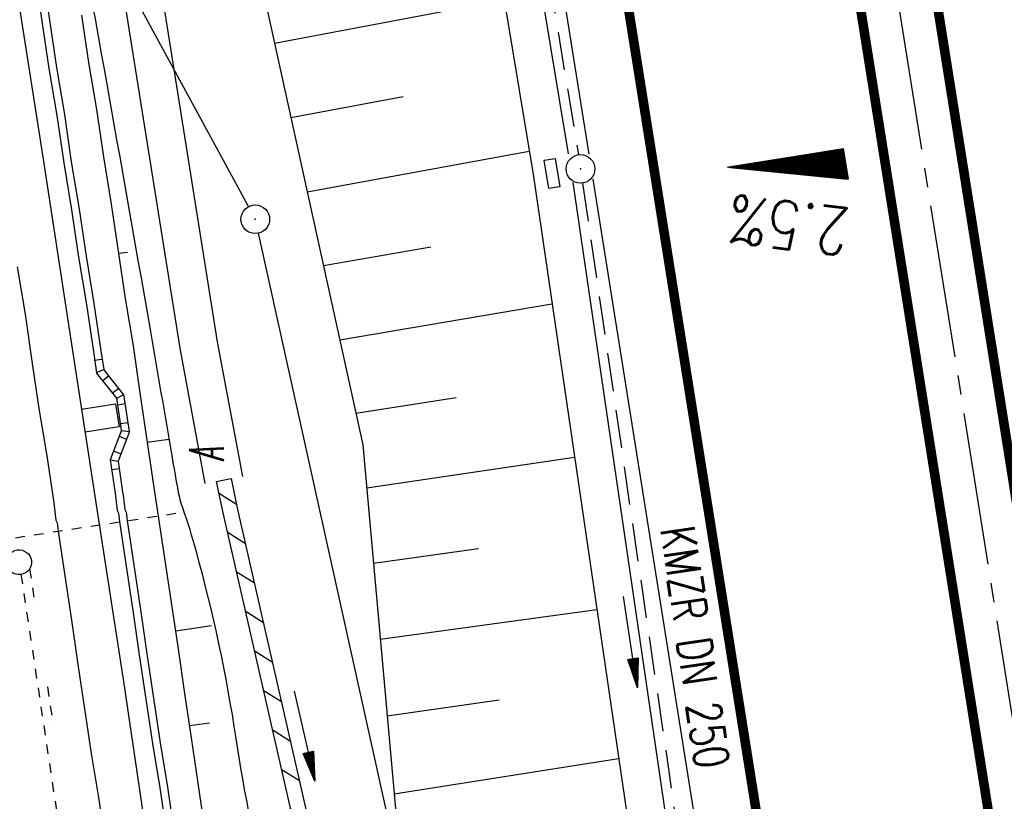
# Model space of a CAD drawing. Extents: x 447693 to 448165, y 439527 to 440695.
# Tile 66 of 88: x 447856 to 447908, y 440284 to 440325. Entities that reach past the tile are written whole.
import ezdxf
from ezdxf.enums import TextEntityAlignment as Align

# ---------------------------------------------------------------- set-up
doc = ezdxf.new("R2010")
doc.units = 0
doc.header["$LTSCALE"] = 2
doc.header["$MEASUREMENT"] = 0
for name, pattern in [('ACAD_ISO03W100', [0.5, 0.25, -0.25]), ('ACAD_ISO10W100W', [0.5, 0.25, -0.25]), ('ACHSE', [5.5, 4, -0.5, 0.5, -0.5]), ('AUSGEZOGEN', [0]), ('GESTRICH-X2', [1.5, 1, -0.5]), ('PUNKTX2', [0.5, 0.25, -0.25])]:
    doc.linetypes.add(name, pattern=pattern)
doc.layers.get('0').update_dxf_attribs({"linetype": 'AUSGEZOGEN'})
for name, color, linetype in [('209-GRENZL-BAB', 7, 'AUSGEZOGEN'), ('209-GRENZP-BAB', 7, 'AUSGEZOGEN'), ('ACHSETOP', 250, 'ACHSE'), ('ANMERKUNG', 7, 'CONTINUOUS'), ('BOESCHG', 250, 'AUSGEZOGEN'), ('DB-Bahnachse', 7, 'CONTINUOUS'), ('DB-Gleisachse', 7, 'CONTINUOUS'), ('DB-GRABEN', 15, 'AUSGEZOGEN'), ('DB-HZV-Stützscheiben', 15, 'CONTINUOUS'), ('DB-Ingenieurbauwerke', 15, 'CONTINUOUS'), ('DB-Kabelanlagen', 15, 'CONTINUOUS'), ('FBRTOP', 250, 'AUSGEZOGEN'), ('GEF', 1, 'AUSGEZOGEN'), ('KANAL', 7, 'GESTRICH-X2'), ('MULDE', 250, 'AUSGEZOGEN'), ('PFEIL', 7, 'CONTINUOUS'), ('PFEILTOP', 200, 'AUSGEZOGEN'), ('Rinne', 200, 'CONTINUOUS'), ('SCHSYMBOL', 200, 'AUSGEZOGEN'), ('TEXTO', 4, 'CONTINUOUS')]:
    doc.layers.add(name, color=color, linetype=linetype)
doc.styles.add('ROMANS', font='romans.shx', dxfattribs={"width": 0.8})

# ---------------------------------------------------------------- blocks, each defined once
blk = doc.blocks.new('GST')
at = {"color": 0}
blk.add_circle((0, 0), 0.75, dxfattribs=at)
blk.add_point((0, 0), dxfattribs=at)
blk = doc.blocks.new('17')
blk.add_lwpolyline([(-0.755, -1.218), (0.748, -1.218), (0.748, -1.801), (-0.755, -1.801)], close=True)
blk.add_blockref('GST', (0, 0))
blk = doc.blocks.new('PFEIL2')
at = {"color": 0}
for p, q in [((0.88, 0.002), (-2.401, -0.012)), ((0.881, -0.271), (0.879, 0.276)), ((0.879, 0.276), (2.429, 0.009)), ((0.911, 0.27), (0.879, 0.265)), ((0.965, 0.261), (0.879, 0.246)), ((1.019, 0.252), (0.879, 0.228)), ((1.073, 0.242), (0.879, 0.209)), ((1.127, 0.233), (0.879, 0.191)), ((1.181, 0.224), (0.879, 0.172)), ((1.235, 0.214), (0.879, 0.154)), ((1.289, 0.205), (0.879, 0.135)), ((1.343, 0.196), (0.879, 0.117)), ((1.397, 0.187), (0.879, 0.098)), ((1.451, 0.177), (0.879, 0.08)), ((1.505, 0.168), (0.879, 0.061)), ((1.559, 0.159), (0.88, 0.043)), ((1.613, 0.149), (0.88, 0.024)), ((1.668, 0.14), (0.88, 0.006)), ((1.722, 0.131), (0.88, -0.013)), ((1.776, 0.121), (0.88, -0.031)), ((1.83, 0.112), (0.88, -0.05)), ((1.884, 0.103), (0.88, -0.068)), ((1.938, 0.094), (0.88, -0.087)), ((1.992, 0.084), (0.88, -0.105)), ((2.046, 0.075), (0.88, -0.124)), ((2.1, 0.066), (0.88, -0.142)), ((2.154, 0.056), (0.88, -0.161)), ((2.208, 0.047), (0.88, -0.179)), ((2.262, 0.038), (0.881, -0.198)), ((2.316, 0.029), (0.881, -0.216)), ((2.37, 0.019), (0.881, -0.235)), ((2.424, 0.01), (0.881, -0.253)), ((2.429, 0.009), (0.881, -0.271))]:
    blk.add_line(p, q, dxfattribs=at)
blk = doc.blocks.new('*X13')
at = {"color": 0}
for p, q in [((725.827, 193.844), (727.436, 195.453)), ((725.827, 193.853), (727.427, 195.453)), ((725.827, 193.861), (727.418, 195.453)), ((725.827, 193.87), (727.409, 195.453)), ((725.827, 193.879), (727.401, 195.453)), ((725.827, 193.888), (727.392, 195.453)), ((725.827, 193.897), (727.383, 195.453)), ((725.827, 193.906), (727.374, 195.453)), ((725.827, 193.914), (727.365, 195.453)), ((725.827, 193.923), (727.356, 195.453)), ((725.827, 193.932), (727.347, 195.453)), ((725.827, 193.941), (727.339, 195.453)), ((725.827, 193.95), (727.33, 195.453)), ((725.827, 193.959), (727.321, 195.453)), ((725.827, 193.967), (727.312, 195.453)), ((725.827, 193.976), (727.303, 195.453)), ((725.827, 193.985), (727.294, 195.453)), ((725.827, 193.994), (727.286, 195.453)), ((725.827, 194.003), (727.277, 195.453)), ((725.827, 194.012), (727.268, 195.453)), ((725.827, 194.02), (727.259, 195.453)), ((725.827, 194.029), (727.25, 195.453)), ((725.827, 194.038), (727.241, 195.453)), ((725.827, 194.047), (727.233, 195.453)), ((725.827, 194.056), (727.224, 195.453)), ((725.827, 194.065), (727.215, 195.453)), ((725.827, 194.073), (727.206, 195.453)), ((725.827, 194.082), (727.197, 195.453)), ((725.827, 194.091), (727.188, 195.453)), ((725.827, 194.1), (727.18, 195.453)), ((725.827, 194.109), (727.171, 195.453)), ((725.827, 194.118), (727.162, 195.453)), ((725.827, 194.127), (727.153, 195.453)), ((725.827, 194.135), (727.144, 195.453)), ((725.827, 194.144), (727.135, 195.453)), ((725.827, 194.153), (727.127, 195.453)), ((725.827, 194.162), (727.118, 195.453)), ((725.827, 194.171), (727.109, 195.453)), ((725.827, 194.18), (727.1, 195.453)), ((725.827, 194.188), (727.091, 195.453)), ((725.827, 194.197), (727.082, 195.453)), ((725.827, 194.206), (727.073, 195.453)), ((725.827, 194.215), (727.065, 195.453)), ((725.827, 194.224), (727.056, 195.453)), ((725.827, 194.233), (727.047, 195.453)), ((725.827, 194.241), (727.038, 195.453)), ((725.827, 194.25), (727.029, 195.453)), ((725.827, 194.259), (727.02, 195.453)), ((725.827, 194.268), (727.012, 195.453)), ((725.827, 194.277), (727.003, 195.453)), ((725.827, 194.286), (726.994, 195.453)), ((725.827, 194.294), (726.985, 195.453)), ((725.827, 194.303), (726.976, 195.453)), ((725.827, 194.312), (726.967, 195.453)), ((725.827, 194.321), (726.959, 195.453)), ((725.827, 194.33), (726.95, 195.453)), ((725.827, 194.339), (726.941, 195.453)), ((725.827, 194.348), (726.932, 195.453)), ((725.827, 194.356), (726.923, 195.453)), ((725.827, 194.365), (726.914, 195.453)), ((725.827, 194.374), (726.906, 195.453)), ((725.827, 194.383), (726.897, 195.453)), ((725.827, 194.392), (726.888, 195.453)), ((725.827, 194.401), (726.879, 195.453)), ((725.827, 194.409), (726.87, 195.453)), ((725.827, 194.418), (726.861, 195.453)), ((725.827, 194.427), (726.853, 195.453)), ((725.827, 194.436), (726.844, 195.453)), ((725.827, 194.445), (726.835, 195.453)), ((725.827, 194.454), (726.826, 195.453)), ((725.827, 194.462), (726.817, 195.453)), ((725.827, 194.471), (726.808, 195.453)), ((725.827, 194.48), (726.799, 195.453)), ((725.827, 194.489), (726.791, 195.453)), ((725.827, 194.498), (726.782, 195.453)), ((725.827, 194.507), (726.773, 195.453)), ((725.827, 194.515), (726.764, 195.453)), ((725.827, 194.524), (726.755, 195.453)), ((725.827, 194.533), (726.746, 195.453)), ((725.827, 194.542), (726.738, 195.453)), ((725.827, 194.551), (726.729, 195.453)), ((725.827, 194.56), (726.72, 195.453)), ((725.827, 194.568), (726.711, 195.453)), ((725.827, 194.577), (726.702, 195.453)), ((725.827, 194.586), (726.693, 195.453)), ((725.827, 194.595), (726.685, 195.453)), ((725.827, 194.604), (726.676, 195.453)), ((725.827, 194.613), (726.667, 195.453)), ((725.827, 194.622), (726.658, 195.453)), ((725.827, 194.63), (726.649, 195.453)), ((725.827, 194.639), (726.64, 195.453)), ((725.827, 194.648), (726.632, 195.453)), ((725.827, 194.657), (726.623, 195.453)), ((725.827, 194.666), (726.614, 195.453)), ((725.827, 194.675), (726.605, 195.453)), ((725.827, 194.683), (726.596, 195.453)), ((725.827, 194.692), (726.587, 195.453)), ((725.827, 194.701), (726.579, 195.453)), ((725.827, 194.71), (726.57, 195.453)), ((725.827, 194.719), (726.561, 195.453)), ((725.827, 194.728), (726.552, 195.453)), ((725.827, 194.736), (726.543, 195.453)), ((725.827, 194.745), (726.534, 195.453)), ((725.827, 194.754), (726.525, 195.453)), ((725.827, 194.763), (726.517, 195.453)), ((725.827, 194.772), (726.508, 195.453)), ((725.827, 194.781), (726.499, 195.453)), ((725.827, 194.789), (726.49, 195.453)), ((725.827, 194.798), (726.481, 195.453)), ((725.827, 194.807), (726.472, 195.453)), ((725.827, 194.816), (726.464, 195.453)), ((725.827, 194.825), (726.455, 195.453)), ((725.827, 194.834), (726.446, 195.453)), ((725.827, 194.842), (726.437, 195.453)), ((725.827, 194.851), (726.428, 195.453)), ((725.827, 194.86), (726.419, 195.453)), ((725.827, 194.869), (726.411, 195.453)), ((725.827, 194.878), (726.402, 195.453)), ((725.827, 194.887), (726.393, 195.453)), ((725.827, 194.896), (726.384, 195.453)), ((725.827, 194.904), (726.375, 195.453)), ((725.827, 194.913), (726.366, 195.453)), ((725.827, 194.922), (726.358, 195.453)), ((725.827, 194.931), (726.349, 195.453)), ((725.827, 194.94), (726.34, 195.453)), ((725.827, 194.949), (726.331, 195.453)), ((725.827, 194.957), (726.322, 195.453)), ((725.827, 194.966), (726.313, 195.453)), ((725.827, 194.975), (726.305, 195.453)), ((725.827, 194.984), (726.296, 195.453)), ((725.827, 194.993), (726.287, 195.453)), ((725.827, 195.002), (726.278, 195.453)), ((725.827, 195.01), (726.269, 195.453)), ((725.827, 195.019), (726.26, 195.453)), ((725.827, 195.028), (726.251, 195.453)), ((725.827, 195.037), (726.243, 195.453)), ((725.827, 195.046), (726.234, 195.453)), ((725.827, 195.055), (726.225, 195.453)), ((725.827, 195.063), (726.216, 195.453)), ((725.827, 195.072), (726.207, 195.453)), ((725.827, 195.081), (726.198, 195.453)), ((725.827, 195.09), (726.19, 195.453)), ((725.827, 195.099), (726.181, 195.453)), ((725.827, 195.108), (726.172, 195.453)), ((725.827, 195.116), (726.163, 195.453)), ((725.827, 195.125), (726.154, 195.453)), ((725.827, 195.134), (726.145, 195.453)), ((725.827, 195.143), (726.137, 195.453)), ((725.827, 195.152), (726.128, 195.453)), ((725.827, 195.161), (726.119, 195.453)), ((725.827, 195.17), (726.11, 195.453)), ((725.827, 195.178), (726.101, 195.453)), ((725.827, 195.187), (726.092, 195.453)), ((725.827, 195.196), (726.084, 195.453)), ((725.827, 195.205), (726.075, 195.453)), ((725.827, 195.214), (726.066, 195.453)), ((725.827, 195.223), (726.057, 195.453)), ((725.827, 195.231), (726.048, 195.453)), ((725.827, 195.24), (726.039, 195.453)), ((725.827, 195.249), (726.031, 195.453)), ((725.827, 195.258), (726.022, 195.453)), ((725.827, 195.267), (726.013, 195.453)), ((725.827, 195.276), (726.004, 195.453)), ((725.827, 195.284), (725.995, 195.453)), ((725.827, 195.293), (725.986, 195.453)), ((725.827, 195.302), (725.977, 195.453)), ((725.827, 195.311), (725.969, 195.453)), ((725.827, 195.32), (725.96, 195.453)), ((725.827, 195.329), (725.951, 195.453)), ((725.827, 195.337), (725.942, 195.453)), ((725.827, 195.346), (725.933, 195.453)), ((725.827, 195.355), (725.924, 195.453)), ((725.827, 195.364), (725.916, 195.453)), ((725.827, 195.373), (725.907, 195.453)), ((725.827, 195.382), (725.898, 195.453)), ((725.827, 195.39), (725.889, 195.453)), ((725.827, 195.399), (725.88, 195.453)), ((725.827, 195.408), (725.871, 195.453)), ((725.827, 195.417), (725.863, 195.453)), ((725.827, 195.426), (725.854, 195.453)), ((725.827, 195.435), (725.845, 195.453)), ((725.827, 195.444), (725.836, 195.453)), ((725.827, 193.826), (727.433, 195.433)), ((725.827, 193.817), (727.43, 195.421)), ((725.827, 193.808), (727.427, 195.409)), ((725.827, 193.799), (727.424, 195.397)), ((725.827, 193.791), (727.421, 195.385)), ((725.827, 193.782), (727.418, 195.373)), ((725.827, 193.773), (727.414, 195.361)), ((725.827, 193.764), (727.411, 195.349)), ((725.827, 193.755), (727.408, 195.337)), ((725.827, 193.746), (727.405, 195.325)), ((725.827, 193.738), (727.402, 195.313)), ((725.827, 193.729), (727.399, 195.301)), ((725.827, 193.72), (727.395, 195.289)), ((725.827, 193.711), (727.392, 195.277)), ((725.827, 193.702), (727.389, 195.265)), ((725.827, 193.693), (727.386, 195.253)), ((725.827, 193.685), (727.383, 195.241)), ((725.827, 193.676), (727.38, 195.229)), ((725.827, 193.667), (727.377, 195.217)), ((725.827, 193.658), (727.373, 195.205)), ((725.827, 193.649), (727.37, 195.193)), ((725.827, 193.64), (727.367, 195.181)), ((725.827, 193.632), (727.364, 195.169)), ((725.827, 193.623), (727.361, 195.157)), ((725.827, 193.614), (727.358, 195.145)), ((725.827, 193.605), (727.354, 195.133)), ((725.827, 193.596), (727.351, 195.121)), ((725.827, 193.587), (727.348, 195.109)), ((725.827, 193.579), (727.345, 195.097)), ((725.827, 193.57), (727.342, 195.085)), ((725.827, 193.561), (727.339, 195.073)), ((725.827, 193.552), (727.336, 195.061)), ((725.827, 193.543), (727.332, 195.049)), ((725.827, 193.534), (727.329, 195.037)), ((725.827, 193.525), (727.326, 195.025)), ((725.827, 193.517), (727.323, 195.013)), ((725.827, 193.508), (727.32, 195.001)), ((725.827, 193.499), (727.317, 194.989)), ((725.827, 193.49), (727.313, 194.977)), ((725.827, 193.481), (727.31, 194.965)), ((725.827, 193.472), (727.307, 194.953)), ((725.827, 193.464), (727.304, 194.941)), ((725.827, 193.455), (727.301, 194.929)), ((725.827, 193.446), (727.298, 194.917)), ((725.827, 193.437), (727.295, 194.905)), ((725.827, 193.428), (727.291, 194.893)), ((725.827, 193.419), (727.288, 194.881)), ((725.827, 193.411), (727.285, 194.869)), ((725.827, 193.402), (727.282, 194.857)), ((725.827, 193.393), (727.279, 194.845)), ((725.827, 193.384), (727.276, 194.833)), ((725.827, 193.375), (727.272, 194.821)), ((725.827, 193.366), (727.269, 194.809)), ((725.827, 193.358), (727.266, 194.797)), ((725.827, 193.349), (727.263, 194.785)), ((725.827, 193.34), (727.26, 194.773)), ((725.827, 193.331), (727.257, 194.761)), ((725.827, 193.322), (727.254, 194.749)), ((725.827, 193.313), (727.25, 194.737)), ((725.827, 193.305), (727.247, 194.725)), ((725.827, 193.296), (727.244, 194.713)), ((725.827, 193.287), (727.241, 194.701)), ((725.827, 193.278), (727.238, 194.689)), ((725.827, 193.269), (727.235, 194.677)), ((725.827, 193.26), (727.231, 194.665)), ((725.827, 193.251), (727.228, 194.653)), ((725.827, 193.243), (727.225, 194.641)), ((725.827, 193.234), (727.222, 194.629)), ((725.827, 193.225), (727.219, 194.617)), ((725.827, 193.216), (727.216, 194.605)), ((725.827, 193.207), (727.213, 194.593)), ((725.827, 193.198), (727.209, 194.581)), ((725.827, 193.19), (727.206, 194.569)), ((725.827, 193.181), (727.203, 194.557)), ((725.827, 193.172), (727.2, 194.545)), ((725.827, 193.163), (727.197, 194.533)), ((725.827, 193.154), (727.194, 194.521)), ((725.827, 193.145), (727.19, 194.509)), ((725.827, 193.137), (727.187, 194.497)), ((725.827, 193.128), (727.184, 194.485)), ((725.827, 193.119), (727.181, 194.473)), ((725.827, 193.11), (727.178, 194.461)), ((725.827, 193.101), (727.175, 194.449)), ((725.827, 193.092), (727.172, 194.437)), ((725.827, 193.084), (727.168, 194.425)), ((725.827, 193.075), (727.165, 194.413)), ((725.827, 193.066), (727.162, 194.401)), ((725.827, 193.057), (727.159, 194.389)), ((725.827, 193.048), (727.156, 194.377)), ((725.827, 193.039), (727.153, 194.365)), ((725.827, 193.031), (727.149, 194.353)), ((725.827, 193.022), (727.146, 194.341)), ((725.827, 193.013), (727.143, 194.329)), ((725.827, 193.004), (727.14, 194.317)), ((725.827, 192.995), (727.137, 194.305)), ((725.827, 192.986), (727.134, 194.293)), ((725.827, 192.977), (727.131, 194.281)), ((725.827, 192.969), (727.127, 194.269)), ((725.827, 192.96), (727.124, 194.257)), ((725.827, 192.951), (727.121, 194.245)), ((725.827, 192.942), (727.118, 194.233)), ((725.827, 192.933), (727.115, 194.221)), ((725.827, 192.924), (727.112, 194.209)), ((725.827, 192.916), (727.108, 194.197)), ((725.827, 192.907), (727.105, 194.185)), ((725.827, 192.898), (727.102, 194.173)), ((725.827, 192.889), (727.099, 194.161)), ((725.827, 192.88), (727.096, 194.15)), ((725.827, 192.871), (727.093, 194.138)), ((725.827, 192.863), (727.09, 194.126)), ((725.827, 192.854), (727.086, 194.114)), ((725.827, 192.845), (727.083, 194.102)), ((725.827, 192.836), (727.08, 194.09)), ((725.827, 192.827), (727.077, 194.078)), ((725.827, 192.818), (727.074, 194.066)), ((725.827, 192.81), (727.071, 194.054)), ((725.827, 192.801), (727.068, 194.042)), ((725.827, 192.792), (727.064, 194.03)), ((725.827, 192.783), (727.061, 194.018)), ((725.827, 192.774), (727.058, 194.006)), ((725.827, 192.765), (727.055, 193.994)), ((725.827, 192.757), (727.052, 193.982)), ((725.827, 192.748), (727.049, 193.97)), ((725.827, 192.739), (727.045, 193.958)), ((725.827, 192.73), (727.042, 193.946)), ((725.827, 192.721), (727.039, 193.934)), ((725.827, 192.712), (727.036, 193.922)), ((725.827, 192.703), (727.033, 193.91)), ((725.827, 192.695), (727.03, 193.898)), ((725.827, 192.686), (727.027, 193.886)), ((725.827, 192.677), (727.023, 193.874)), ((725.827, 192.668), (727.02, 193.862)), ((725.827, 192.659), (727.017, 193.85)), ((725.827, 192.65), (727.014, 193.838)), ((725.827, 192.642), (727.011, 193.826)), ((725.827, 192.633), (727.008, 193.814)), ((725.827, 192.624), (727.004, 193.802)), ((725.827, 192.615), (727.001, 193.79)), ((725.827, 192.606), (726.998, 193.778)), ((725.827, 192.597), (726.995, 193.766)), ((725.827, 192.589), (726.992, 193.754)), ((725.827, 192.58), (726.989, 193.742)), ((725.827, 192.571), (726.986, 193.73)), ((725.827, 192.562), (726.982, 193.718)), ((725.827, 192.553), (726.979, 193.706)), ((725.827, 192.544), (726.976, 193.694)), ((725.827, 192.536), (726.973, 193.682)), ((725.827, 192.527), (726.97, 193.67)), ((725.827, 192.518), (726.967, 193.658)), ((725.827, 192.509), (726.963, 193.646)), ((725.827, 192.5), (726.96, 193.634)), ((725.827, 192.491), (726.957, 193.622)), ((725.827, 192.483), (726.954, 193.61)), ((725.827, 192.474), (726.951, 193.598)), ((725.827, 192.465), (726.948, 193.586)), ((725.827, 192.456), (726.945, 193.574)), ((725.827, 192.447), (726.941, 193.562)), ((725.827, 192.438), (726.938, 193.55)), ((725.827, 192.429), (726.935, 193.538)), ((725.827, 192.421), (726.932, 193.526)), ((725.827, 192.412), (726.929, 193.514)), ((725.827, 192.403), (726.926, 193.502)), ((725.827, 192.394), (726.922, 193.49)), ((725.827, 192.385), (726.919, 193.478)), ((725.827, 192.376), (726.916, 193.466)), ((725.827, 192.368), (726.913, 193.454)), ((725.827, 192.359), (726.91, 193.442)), ((725.827, 192.35), (726.907, 193.43)), ((725.827, 192.341), (726.904, 193.418)), ((725.827, 192.332), (726.9, 193.406)), ((725.827, 192.323), (726.897, 193.394)), ((725.827, 192.315), (726.894, 193.382)), ((725.827, 192.306), (726.891, 193.37)), ((725.827, 192.297), (726.888, 193.358)), ((725.827, 192.288), (726.885, 193.346)), ((725.827, 192.279), (726.881, 193.334)), ((725.827, 192.27), (726.878, 193.322)), ((725.827, 192.262), (726.875, 193.31)), ((725.827, 192.253), (726.872, 193.298)), ((725.827, 192.244), (726.869, 193.286)), ((725.827, 192.235), (726.866, 193.274)), ((725.827, 192.226), (726.863, 193.262)), ((725.827, 192.217), (726.859, 193.25)), ((725.827, 192.209), (726.856, 193.238)), ((725.827, 192.2), (726.853, 193.226)), ((725.827, 192.191), (726.85, 193.214)), ((725.827, 192.182), (726.847, 193.202)), ((725.827, 192.173), (726.844, 193.19)), ((725.827, 192.164), (726.84, 193.178)), ((725.827, 192.155), (726.837, 193.166)), ((725.827, 192.147), (726.834, 193.154)), ((725.827, 192.138), (726.831, 193.142)), ((725.827, 192.129), (726.828, 193.13)), ((725.827, 192.12), (726.825, 193.118)), ((725.827, 192.111), (726.822, 193.106)), ((725.827, 192.102), (726.818, 193.094)), ((725.827, 192.094), (726.815, 193.082)), ((725.827, 192.085), (726.812, 193.07)), ((725.827, 192.076), (726.809, 193.058)), ((725.827, 192.067), (726.806, 193.046)), ((725.827, 192.058), (726.803, 193.034)), ((725.827, 192.049), (726.799, 193.022)), ((725.827, 192.041), (726.796, 193.01)), ((725.827, 192.032), (726.793, 192.998)), ((725.827, 192.023), (726.79, 192.986)), ((725.827, 192.014), (726.787, 192.974)), ((725.827, 192.005), (726.784, 192.962)), ((725.827, 191.996), (726.781, 192.95)), ((725.827, 191.988), (726.777, 192.938)), ((725.827, 191.979), (726.774, 192.926)), ((725.827, 191.97), (726.771, 192.914)), ((725.827, 191.961), (726.768, 192.902)), ((725.827, 191.952), (726.765, 192.89)), ((725.827, 191.943), (726.762, 192.878)), ((725.827, 191.935), (726.758, 192.866)), ((725.827, 191.926), (726.755, 192.854)), ((725.827, 191.917), (726.752, 192.842)), ((725.827, 191.908), (726.749, 192.83)), ((725.827, 191.899), (726.746, 192.818)), ((725.827, 191.89), (726.743, 192.806)), ((725.827, 191.881), (726.74, 192.794)), ((725.827, 191.873), (726.736, 192.782)), ((725.827, 191.864), (726.733, 192.77)), ((725.827, 191.855), (726.73, 192.758)), ((725.827, 191.846), (726.727, 192.746)), ((725.827, 191.837), (726.724, 192.734)), ((725.827, 191.828), (726.721, 192.722)), ((725.827, 191.82), (726.717, 192.71)), ((725.827, 191.811), (726.714, 192.698)), ((725.827, 191.802), (726.711, 192.686)), ((725.827, 191.793), (726.708, 192.674)), ((725.827, 191.784), (726.705, 192.662)), ((725.827, 191.775), (726.702, 192.65)), ((725.827, 191.767), (726.699, 192.639)), ((725.827, 191.758), (726.695, 192.627)), ((725.827, 191.749), (726.692, 192.615)), ((725.827, 191.74), (726.689, 192.603)), ((725.827, 191.731), (726.686, 192.591)), ((725.827, 191.722), (726.683, 192.579)), ((725.827, 191.714), (726.68, 192.567)), ((725.827, 191.705), (726.677, 192.555)), ((725.827, 191.696), (726.673, 192.543)), ((725.827, 191.687), (726.67, 192.531)), ((725.827, 191.678), (726.667, 192.519)), ((725.827, 191.669), (726.664, 192.507)), ((725.827, 191.66), (726.661, 192.495)), ((725.827, 191.652), (726.658, 192.483)), ((725.827, 191.643), (726.654, 192.471)), ((725.827, 191.634), (726.651, 192.459)), ((725.827, 191.625), (726.648, 192.447)), ((725.827, 191.616), (726.645, 192.435)), ((725.827, 191.607), (726.642, 192.423)), ((725.827, 191.599), (726.639, 192.411)), ((725.827, 191.59), (726.636, 192.399)), ((725.827, 191.581), (726.632, 192.387)), ((725.827, 191.572), (726.629, 192.375)), ((725.827, 191.563), (726.626, 192.363)), ((725.827, 191.554), (726.623, 192.351)), ((725.827, 191.546), (726.62, 192.339)), ((725.827, 191.537), (726.617, 192.327)), ((725.827, 191.528), (726.613, 192.315)), ((725.827, 191.519), (726.61, 192.303)), ((725.827, 191.51), (726.607, 192.291)), ((725.827, 191.501), (726.604, 192.279)), ((725.827, 191.493), (726.601, 192.267)), ((725.827, 191.484), (726.598, 192.255)), ((725.827, 191.475), (726.595, 192.243)), ((725.827, 191.466), (726.591, 192.231)), ((725.827, 191.457), (726.588, 192.219)), ((725.827, 191.448), (726.585, 192.207)), ((725.827, 191.44), (726.582, 192.195)), ((725.827, 191.431), (726.579, 192.183)), ((725.827, 191.422), (726.576, 192.171)), ((725.827, 191.413), (726.572, 192.159)), ((725.827, 191.404), (726.569, 192.147)), ((725.827, 191.395), (726.566, 192.135)), ((725.827, 191.386), (726.563, 192.123)), ((725.827, 191.378), (726.56, 192.111)), ((725.827, 191.369), (726.557, 192.099)), ((725.827, 191.36), (726.554, 192.087)), ((725.827, 191.351), (726.55, 192.075)), ((725.827, 191.342), (726.547, 192.063)), ((725.827, 191.333), (726.544, 192.051)), ((725.827, 191.325), (726.541, 192.039)), ((725.827, 191.316), (726.538, 192.027)), ((725.827, 191.307), (726.535, 192.015)), ((725.827, 191.298), (726.531, 192.003)), ((725.827, 191.289), (726.528, 191.991)), ((725.827, 191.28), (726.525, 191.979)), ((725.827, 191.272), (726.522, 191.967)), ((725.827, 191.263), (726.519, 191.955)), ((725.827, 191.254), (726.516, 191.943)), ((725.827, 191.245), (726.513, 191.931)), ((725.827, 191.236), (726.509, 191.919)), ((725.827, 191.227), (726.506, 191.907)), ((725.827, 191.219), (726.503, 191.895)), ((725.827, 191.21), (726.5, 191.883)), ((725.827, 191.201), (726.497, 191.871)), ((725.827, 191.192), (726.494, 191.859)), ((725.827, 191.183), (726.49, 191.847)), ((725.827, 191.174), (726.487, 191.835)), ((725.827, 191.166), (726.484, 191.823)), ((725.827, 191.157), (726.481, 191.811)), ((725.827, 191.148), (726.478, 191.799)), ((725.827, 191.139), (726.475, 191.787)), ((725.827, 191.13), (726.472, 191.775)), ((725.827, 191.121), (726.468, 191.763)), ((725.827, 191.112), (726.465, 191.751)), ((725.827, 191.104), (726.462, 191.739)), ((725.827, 191.095), (726.459, 191.727)), ((725.827, 191.086), (726.456, 191.715)), ((725.827, 191.077), (726.453, 191.703)), ((725.827, 191.068), (726.449, 191.691)), ((725.827, 191.059), (726.446, 191.679)), ((725.827, 191.051), (726.443, 191.667)), ((725.827, 191.042), (726.44, 191.655)), ((725.827, 191.033), (726.437, 191.643)), ((725.827, 191.024), (726.434, 191.631)), ((725.827, 191.015), (726.431, 191.619)), ((725.827, 191.006), (726.427, 191.607)), ((725.827, 190.998), (726.424, 191.595)), ((725.827, 190.989), (726.421, 191.583)), ((725.827, 190.98), (726.418, 191.571)), ((725.827, 190.971), (726.415, 191.559)), ((725.827, 190.962), (726.412, 191.547)), ((725.827, 190.953), (726.408, 191.535)), ((725.827, 190.945), (726.405, 191.523)), ((725.827, 190.936), (726.402, 191.511)), ((725.827, 190.927), (726.399, 191.499)), ((725.827, 190.918), (726.396, 191.487)), ((725.827, 190.909), (726.393, 191.475)), ((725.827, 190.9), (726.39, 191.463)), ((725.827, 190.892), (726.386, 191.451)), ((725.827, 190.883), (726.383, 191.439)), ((725.827, 190.874), (726.38, 191.427)), ((725.827, 190.865), (726.377, 191.415)), ((725.827, 190.856), (726.374, 191.403)), ((725.827, 190.847), (726.371, 191.391)), ((725.827, 190.838), (726.367, 191.379)), ((725.827, 190.83), (726.364, 191.367)), ((725.827, 190.821), (726.361, 191.355)), ((725.827, 190.812), (726.358, 191.343)), ((725.827, 190.803), (726.355, 191.331)), ((725.827, 190.794), (726.352, 191.319)), ((725.827, 190.785), (726.349, 191.307)), ((725.827, 190.777), (726.345, 191.295)), ((725.827, 190.768), (726.342, 191.283)), ((725.827, 190.759), (726.339, 191.271)), ((725.827, 190.75), (726.336, 191.259)), ((725.827, 190.741), (726.333, 191.247)), ((725.827, 190.732), (726.33, 191.235)), ((725.827, 190.724), (726.326, 191.223)), ((725.827, 190.715), (726.323, 191.211)), ((725.827, 190.706), (726.32, 191.199)), ((725.827, 190.697), (726.317, 191.187)), ((725.827, 190.688), (726.314, 191.175)), ((725.827, 190.679), (726.311, 191.163)), ((725.827, 190.671), (726.308, 191.151)), ((725.827, 190.662), (726.304, 191.139)), ((725.827, 190.653), (726.301, 191.128)), ((725.827, 190.644), (726.298, 191.116)), ((725.827, 190.635), (726.295, 191.104)), ((725.827, 190.626), (726.292, 191.092)), ((725.827, 190.618), (726.289, 191.08)), ((725.827, 190.609), (726.286, 191.068)), ((725.827, 190.6), (726.282, 191.056)), ((725.827, 190.591), (726.279, 191.044)), ((725.827, 190.582), (726.276, 191.032)), ((725.827, 190.573), (726.273, 191.02)), ((725.827, 190.564), (726.27, 191.008)), ((725.827, 190.556), (726.267, 190.996)), ((725.827, 190.547), (726.263, 190.984)), ((725.827, 190.538), (726.26, 190.972)), ((725.827, 190.529), (726.257, 190.96)), ((725.827, 190.52), (726.254, 190.948)), ((725.827, 190.511), (726.251, 190.936)), ((725.827, 190.503), (726.248, 190.924)), ((725.827, 190.494), (726.245, 190.912)), ((725.827, 190.485), (726.241, 190.9)), ((725.827, 190.476), (726.238, 190.888)), ((725.827, 190.467), (726.235, 190.876)), ((725.827, 190.458), (726.232, 190.864)), ((725.827, 190.45), (726.229, 190.852)), ((725.827, 190.441), (726.226, 190.84)), ((725.827, 190.432), (726.222, 190.828)), ((725.827, 190.423), (726.219, 190.816)), ((725.827, 190.414), (726.216, 190.804)), ((725.827, 190.405), (726.213, 190.792)), ((725.827, 190.397), (726.21, 190.78)), ((725.827, 190.388), (726.207, 190.768)), ((725.827, 190.379), (726.204, 190.756)), ((725.827, 190.37), (726.2, 190.744)), ((725.827, 190.361), (726.197, 190.732)), ((725.827, 190.352), (726.194, 190.72)), ((725.827, 190.344), (726.191, 190.708)), ((725.827, 190.335), (726.188, 190.696)), ((725.827, 190.326), (726.185, 190.684)), ((725.827, 190.317), (726.181, 190.672)), ((725.827, 190.308), (726.178, 190.66)), ((725.827, 190.299), (726.175, 190.648)), ((725.827, 190.29), (726.172, 190.636)), ((725.827, 190.282), (726.169, 190.624)), ((725.827, 190.273), (726.166, 190.612)), ((725.827, 190.264), (726.163, 190.6)), ((725.827, 190.255), (726.159, 190.588)), ((725.827, 190.246), (726.156, 190.576)), ((725.827, 190.237), (726.153, 190.564)), ((725.827, 190.229), (726.15, 190.552)), ((725.827, 190.22), (726.147, 190.54)), ((725.827, 190.211), (726.144, 190.528)), ((725.827, 190.202), (726.14, 190.516)), ((725.827, 190.193), (726.137, 190.504)), ((725.827, 190.184), (726.134, 190.492)), ((725.827, 190.176), (726.131, 190.48)), ((725.827, 190.167), (726.128, 190.468)), ((725.827, 190.158), (726.125, 190.456)), ((725.827, 190.149), (726.122, 190.444)), ((725.827, 190.14), (726.118, 190.432)), ((725.827, 190.131), (726.115, 190.42)), ((725.827, 190.123), (726.112, 190.408)), ((725.827, 190.114), (726.109, 190.396)), ((725.827, 190.105), (726.106, 190.384)), ((725.827, 190.096), (726.103, 190.372)), ((725.827, 190.087), (726.099, 190.36)), ((725.827, 190.078), (726.096, 190.348)), ((725.827, 190.07), (726.093, 190.336)), ((725.827, 190.061), (726.09, 190.324)), ((725.827, 190.052), (726.087, 190.312)), ((725.827, 190.043), (726.084, 190.3)), ((725.827, 190.034), (726.081, 190.288)), ((725.827, 190.025), (726.077, 190.276)), ((725.827, 190.016), (726.074, 190.264)), ((725.827, 190.008), (726.071, 190.252)), ((725.827, 189.999), (726.068, 190.24)), ((725.827, 189.99), (726.065, 190.228)), ((725.827, 189.981), (726.062, 190.216)), ((725.827, 189.972), (726.058, 190.204)), ((725.827, 189.963), (726.055, 190.192)), ((725.827, 189.955), (726.052, 190.18)), ((725.827, 189.946), (726.049, 190.168)), ((725.827, 189.937), (726.046, 190.156)), ((725.827, 189.928), (726.043, 190.144)), ((725.827, 189.919), (726.04, 190.132)), ((725.827, 189.91), (726.036, 190.12)), ((725.827, 189.902), (726.033, 190.108)), ((725.827, 189.893), (726.03, 190.096)), ((725.827, 189.884), (726.027, 190.084)), ((725.827, 189.875), (726.024, 190.072)), ((725.827, 189.866), (726.021, 190.06)), ((725.827, 189.857), (726.017, 190.048)), ((725.827, 189.849), (726.014, 190.036)), ((725.827, 189.84), (726.011, 190.024)), ((725.827, 189.831), (726.008, 190.012)), ((725.827, 189.822), (726.005, 190)), ((725.827, 189.813), (726.002, 189.988)), ((725.827, 189.804), (725.999, 189.976)), ((725.827, 189.796), (725.995, 189.964)), ((725.827, 189.787), (725.992, 189.952)), ((725.827, 189.778), (725.989, 189.94)), ((725.827, 189.769), (725.986, 189.928)), ((725.827, 189.76), (725.983, 189.916)), ((725.827, 189.751), (725.98, 189.904)), ((725.827, 189.742), (725.976, 189.892)), ((725.827, 189.734), (725.973, 189.88)), ((725.827, 189.725), (725.97, 189.868)), ((725.827, 189.716), (725.967, 189.856)), ((725.827, 189.707), (725.964, 189.844)), ((725.827, 189.698), (725.961, 189.832)), ((725.827, 189.689), (725.958, 189.82)), ((725.827, 189.681), (725.954, 189.808)), ((725.827, 189.672), (725.951, 189.796)), ((725.827, 189.663), (725.948, 189.784)), ((725.827, 189.654), (725.945, 189.772)), ((725.827, 189.645), (725.942, 189.76)), ((725.827, 189.636), (725.939, 189.748)), ((725.827, 189.628), (725.935, 189.736)), ((725.827, 189.619), (725.932, 189.724)), ((725.827, 189.61), (725.929, 189.712)), ((725.827, 189.601), (725.926, 189.7)), ((725.827, 189.592), (725.923, 189.688)), ((725.827, 189.583), (725.92, 189.676)), ((725.827, 189.575), (725.917, 189.664)), ((725.827, 189.566), (725.913, 189.652)), ((725.827, 189.557), (725.91, 189.64)), ((725.827, 189.548), (725.907, 189.628)), ((725.827, 189.539), (725.904, 189.616)), ((725.827, 189.53), (725.901, 189.605)), ((725.827, 189.521), (725.898, 189.593)), ((725.827, 189.513), (725.895, 189.581)), ((725.827, 189.504), (725.891, 189.569)), ((725.827, 189.495), (725.888, 189.557)), ((725.827, 189.486), (725.885, 189.545)), ((725.827, 189.477), (725.882, 189.533)), ((725.827, 189.468), (725.879, 189.521)), ((725.827, 189.46), (725.876, 189.509)), ((725.827, 189.451), (725.872, 189.497)), ((725.827, 189.442), (725.869, 189.485)), ((725.827, 189.433), (725.866, 189.473)), ((725.827, 189.424), (725.863, 189.461)), ((725.827, 189.415), (725.86, 189.449)), ((725.827, 189.407), (725.857, 189.437)), ((725.827, 189.398), (725.854, 189.425)), ((725.827, 189.389), (725.85, 189.413)), ((725.827, 189.38), (725.847, 189.401)), ((725.827, 189.371), (725.844, 189.389)), ((725.827, 189.362), (725.841, 189.377)), ((725.827, 189.354), (725.838, 189.365)), ((725.827, 189.345), (725.835, 189.353)), ((725.827, 189.336), (725.831, 189.341))]:
    blk.add_line(p, q, dxfattribs=at)
blk = doc.blocks.new('GEF')
at = {"color": 0}
for p, q in [((0.01, 0.018), (0.01, 6.148)), ((1.622, 6.148), (0.01, 0.018)), ((0.01, 6.148), (1.622, 6.148))]:
    blk.add_line(p, q, dxfattribs=at)
blk.add_blockref('*X13', (-725.817, -189.305), dxfattribs=at)

msp = doc.modelspace()

# ---------------------------------------------------------------- hatches: boundary and pattern name
at = {"layer": 'PFEILTOP'}
h = msp.add_hatch(dxfattribs=at)
h.set_pattern_fill('_USER', color=256, scale=1.5, angle=45, style=0, pattern_type=0)
h.set_pattern_definition([(327.844, (447868.9137, 440293.1575), (0.79833, 1.26991), [])])
h.paths.add_polyline_path([(447867.226, 440300.706), (447867.565, 440299.073), (447872.627, 440276.871), (447874.625, 440267.049), (447873.841, 440266.889), (447871.845, 440276.703), (447866.783, 440298.903), (447866.442, 440300.544)])

# ---------------------------------------------------------------- linework, layer by layer
at = {"layer": '209-GRENZL-BAB', "flags": 128}
for points in [[(447868.132, 440314.93), (447861.148, 440327.801)], [(447884.818, 440240.563), (447868.653, 440313.538)]]:
    msp.add_lwpolyline(points, dxfattribs=at)
at = {"layer": 'ACHSETOP'}
msp.add_lwpolyline([(447846.968, 440672.451), (447854.979, 440622.107), (447866.765, 440548.039), (447886.407, 440424.592), (447902.122, 440325.834), (447913.908, 440251.766), (447929.622, 440153.009), (447941.408, 440078.94), (447949.265, 440029.562), (447961.051, 439955.493), (447972.836, 439881.425), (447988.551, 439782.668), (448008.194, 439659.221), (448023.908, 439560.463), (448025.326, 439551.552)], dxfattribs=at)
at = {"layer": 'BOESCHG'}
for p, q in [((447869.499, 440323.497), (447881.512, 440325.767)), ((447870.356, 440319.594), (447876.231, 440320.698)), ((447871.209, 440315.711), (447882.827, 440317.841)), ((447872.058, 440311.846), (447877.672, 440312.829)), ((447872.911, 440307.965), (447884.024, 440309.849)), ((447873.755, 440304.123), (447879.001, 440304.94)), ((447874.324, 440300.204), (447885.201, 440301.815)), ((447874.678, 440296.266), (447880.168, 440297.026)), ((447875.036, 440292.284), (447886.37, 440293.84)), ((447875.397, 440288.268), (447881.266, 440289.102)), ((447875.764, 440284.19), (447887.515, 440286.033))]:
    msp.add_line(p, q, dxfattribs=at)
at = {"layer": 'BOESCHG', "flags": 128}
msp.add_lwpolyline([(447841.981, 440461.039, -0.006619), (447842.458, 440458.389, -0.012671), (447842.653, 440456.996, -0.000941), (447842.997, 440453.941, 0.003655), (447843.09, 440453.154, 0.001128), (447843.394, 440450.776, 0.001784), (447843.595, 440449.273, 0.005206), (447843.848, 440447.561, -0.0034), (447844.246, 440444.94, -0.005019), (447844.714, 440441.463, -0.003732), (447845.261, 440436.775, -0.010405), (447845.402, 440435.171, 0.007381), (447845.588, 440432.91, 0.039608), (447846.424, 440428.202, -0.043027), (447847.165, 440423.862, -0.007666), (447847.293, 440421.968, 0.010073), (447847.398, 440420.527, 0.00665), (447847.895, 440415.855, -0.006994), (447848.364, 440411.413, -0.002764), (447848.468, 440410.201, 0.001682), (447848.635, 440408.209, 0.026182), (447849.331, 440403.246, -0.032843), (447849.833, 440399.28, -0.027064), (447849.842, 440397.858, 0.017602), (447849.814, 440395.672, 0.020563), (447850.096, 440391.251, 0.024364), (447850.667, 440387.556, 0.052935), (447851.373, 440385.335, -0.079643), (447851.765, 440383.831, -0.002652), (447851.994, 440381.309, -0.000964), (447852.573, 440374.369, -0.000371), (447852.778, 440371.834, 0.001588), (447852.827, 440371.242, 0.009735), (447853.006, 440369.551, 0.002084), (447854.031, 440361.671, 0.000459), (447854.189, 440360.499, 0.00032), (447854.419, 440358.821, 0.016726), (447855.301, 440353.687, -0.019065), (447856.053, 440349.178, -0.018328), (447856.213, 440347.412, 0.023148), (447856.354, 440346.014, 0.009181), (447857.789, 440337.388, -0.002735), (447862.98, 440308.496, -0.000965), (447864.118, 440301.883, 0.003565), (447864.435, 440300.094, 0.038236), (447864.695, 440299.112, -0.016906), (447865.377, 440296.922, -0.029081), (447867.47, 440287.094, 0.026959), (447869.682, 440276.484, 0.000674), (447870.173, 440274.644, -0.000208), (447871.77, 440268.683, -0.002031), (447873.672, 440261.455, -0.001437), (447876.289, 440251.219)], format="xyb", dxfattribs=at)
msp.add_lwpolyline([(447849.214, 440459.976), (447850.287, 440457.612), (447851.898, 440449.478), (447852.227, 440440.394), (447854.306, 440419.82), (447858.141, 440395.399), (447861.73, 440369.363), (447863.918, 440348.9), (447874.121, 440302.456), (447876.374, 440277.407), (447880.798, 440264.069), (447890.709, 440223.853), (447896.86, 440204.496)], dxfattribs=at)
at = {"layer": 'DB-Bahnachse', "linetype": 'ACAD_ISO10W100W'}
msp.add_line((447856.222, 440295.671), (447858.569, 440280.044), dxfattribs=at)
at = {"layer": 'DB-Bahnachse', "linetype": 'Continuous'}
msp.add_ellipse((447856.124, 440296.313), major_axis=(0.46, 0.46), ratio=1, start_param=4.061899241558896, end_param=10.34508454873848, dxfattribs=at)
at = {"layer": 'DB-Gleisachse', "linetype": 'Continuous'}
for p, q in [((447856.023, 440311.775), (447856.435, 440309.307)), ((447856.435, 440309.307), (447856.798, 440306.833)), ((447856.798, 440306.833), (447857.161, 440304.359)), ((447857.161, 440304.359), (447857.573, 440301.891)), ((447857.573, 440301.891), (447857.936, 440299.417)), ((447857.936, 440299.417), (447857.955, 440299.268)), ((447857.955, 440299.268), (447857.974, 440299.119)), ((447857.974, 440299.119), (447857.993, 440298.971)), ((447857.993, 440298.971), (447858.011, 440298.822)), ((447858.011, 440298.822), (447858.03, 440298.673)), ((447858.03, 440298.673), (447858.049, 440298.524)), ((447858.049, 440298.524), (447858.117, 440298.382)), ((447858.117, 440298.382), (447858.136, 440298.233)), ((447858.136, 440298.233), (447858.155, 440298.084)), ((447858.155, 440298.084), (447858.174, 440297.935)), ((447858.174, 440297.935), (447858.518, 440295.61)), ((447858.518, 440295.61), (447858.862, 440293.285)), ((447858.862, 440293.285), (447859.206, 440290.96)), ((447859.206, 440290.96), (447859.55, 440288.634)), ((447859.55, 440288.634), (447859.894, 440286.309)), ((447859.894, 440286.309), (447860.288, 440283.99)), ((447860.288, 440283.99), (447860.632, 440281.665))]:
    msp.add_line(p, q, dxfattribs=at)
at = {"layer": 'DB-GRABEN', "linetype": 'Continuous'}
for p, q in [((447859.398, 440324.952), (447859.761, 440322.478)), ((447859.761, 440322.478), (447860.173, 440320.01)), ((447860.173, 440320.01), (447860.536, 440317.536)), ((447860.536, 440317.536), (447860.949, 440315.068)), ((447860.949, 440315.068), (447861.312, 440312.594)), ((447861.312, 440312.594), (447861.675, 440310.12)), ((447861.324, 440312.495), (447861.794, 440312.554)), ((447861.675, 440310.12), (447862.087, 440307.652)), ((447862.087, 440307.652), (447862.45, 440305.178)), ((447862.45, 440305.178), (447862.813, 440302.704)), ((447862.813, 440302.704), (447863.176, 440300.23)), ((447862.825, 440302.605), (447863.97, 440302.749)), ((447863.176, 440300.23), (447864.445, 440291.773)), ((447864.326, 440292.715), (447866.202, 440293.007)), ((447864.445, 440291.773), (447864.79, 440289.447)), ((447864.79, 440289.447), (447865.134, 440287.122)), ((447865.052, 440287.767), (447866.094, 440287.899)), ((447865.134, 440287.122), (447865.484, 440284.747)), ((447865.484, 440284.747), (447865.828, 440282.422))]:
    msp.add_line(p, q, dxfattribs=at)
at = {"layer": 'DB-HZV-Stützscheiben', "linetype": 'PUNKTX2'}
for p, q in [((447856.672, 440295.971), (447856.975, 440293.994)), ((447857.609, 440289.787), (447857.907, 440287.809))]:
    msp.add_line(p, q, dxfattribs=at)
at = {"layer": 'DB-Ingenieurbauwerke', "linetype": 'Continuous'}
for p, q in [((447855.999, 440326.31), (447857.375, 440317.412)), ((447857.375, 440317.411), (447858.764, 440308.414)), ((447858.764, 440308.413), (447860.165, 440299.316)), ((447861.176, 440304.585), (447859.39, 440304.314)), ((447861.176, 440304.585), (447861.356, 440303.398)), ((447861.356, 440303.398), (447859.576, 440303.128)), ((447860.165, 440299.315), (447861.585, 440290.07)), ((447861.585, 440290.07), (447862.971, 440280.693))]:
    msp.add_line(p, q, dxfattribs=at)
at = {"layer": 'DB-Ingenieurbauwerke', "linetype": 'ACAD_ISO03W100'}
msp.add_line((447855.926, 440297.599), (447864.75, 440298.939), dxfattribs=at)
at = {"layer": 'DB-Kabelanlagen', "linetype": 'Continuous'}
for p, q in [((447856.977, 440326.964), (447857.321, 440324.639)), ((447857.374, 440327.014), (447857.718, 440324.689)), ((447857.321, 440324.639), (447857.684, 440322.165)), ((447857.718, 440324.689), (447858.081, 440322.215)), ((447857.684, 440322.165), (447858.096, 440319.697)), ((447858.081, 440322.215), (447858.493, 440319.747)), ((447858.096, 440319.697), (447858.459, 440317.223)), ((447858.493, 440319.747), (447858.856, 440317.273)), ((447858.459, 440317.223), (447858.872, 440314.755)), ((447858.856, 440317.273), (447859.268, 440314.805)), ((447859.268, 440314.805), (447859.631, 440312.331)), ((447858.872, 440314.755), (447859.234, 440312.281)), ((447859.234, 440312.281), (447859.647, 440309.813)), ((447859.631, 440312.331), (447860.044, 440309.864)), ((447859.647, 440309.813), (447860.01, 440307.339)), ((447860.044, 440309.864), (447860.407, 440307.39)), ((447860.01, 440307.339), (447860.172, 440306.232)), ((447860.407, 440307.39), (447860.552, 440306.4)), ((447860.057, 440306.89), (447860.451, 440306.942)), ((447860.551, 440306.402), (447860.171, 440306.234)), ((447861.233, 440304.904), (447860.171, 440306.233)), ((447860.826, 440306.07), (447860.506, 440305.814)), ((447861.615, 440305.082), (447860.551, 440306.402)), ((447861.017, 440305.175), (447861.337, 440305.431)), ((447861.233, 440304.904), (447861.61, 440305.089)), ((447861.901, 440303.163), (447861.61, 440305.089)), ((447861.487, 440303.228), (447861.233, 440304.904)), ((447861.285, 440304.562), (447861.681, 440304.622)), ((447861.434, 440303.573), (447861.815, 440303.634)), ((447861.488, 440303.231), (447860.891, 440301.675)), ((447861.901, 440303.163), (447861.305, 440301.609)), ((447861.364, 440302.908), (447861.747, 440302.761)), ((447861.482, 440303.215), (447861.901, 440303.163)), ((447861.069, 440302.138), (447861.453, 440301.993)), ((447860.891, 440301.675), (447861.305, 440301.609)), ((447860.891, 440301.675), (447861.148, 440299.924)), ((447861.305, 440301.609), (447861.545, 440299.974)), ((447861.357, 440301.212), (447860.963, 440301.16)), ((447861.148, 440299.924), (447861.167, 440299.775)), ((447861.545, 440299.974), (447861.564, 440299.825)), ((447861.564, 440299.825), (447861.583, 440299.676)), ((447861.167, 440299.775), (447861.186, 440299.626)), ((447861.186, 440299.626), (447861.204, 440299.477)), ((447861.204, 440299.477), (447861.223, 440299.328)), ((447861.223, 440299.328), (447861.242, 440299.179)), ((447861.583, 440299.676), (447861.601, 440299.527)), ((447861.601, 440299.527), (447861.62, 440299.378)), ((447861.62, 440299.378), (447861.639, 440299.23)), ((447861.242, 440299.179), (447861.261, 440299.031)), ((447861.261, 440299.031), (447861.329, 440298.888)), ((447861.329, 440298.888), (447861.348, 440298.739)), ((447861.639, 440299.23), (447861.658, 440299.081)), ((447861.658, 440299.081), (447861.726, 440298.938)), ((447861.726, 440298.938), (447861.745, 440298.789)), ((447861.745, 440298.789), (447861.764, 440298.641)), ((447861.348, 440298.739), (447861.367, 440298.59)), ((447861.367, 440298.59), (447861.386, 440298.442)), ((447861.386, 440298.442), (447861.73, 440296.116)), ((447861.764, 440298.641), (447861.783, 440298.492)), ((447861.783, 440298.492), (447862.127, 440296.167)), ((447861.73, 440296.116), (447862.074, 440293.791)), ((447862.127, 440296.167), (447862.471, 440293.841)), ((447862.074, 440293.791), (447862.418, 440291.466)), ((447862.471, 440293.841), (447862.815, 440291.516)), ((447862.418, 440291.466), (447862.762, 440289.141)), ((447862.815, 440291.516), (447863.159, 440289.191)), ((447862.762, 440289.141), (447863.106, 440286.816)), ((447863.159, 440289.191), (447863.503, 440286.866)), ((447863.106, 440286.816), (447863.5, 440284.497)), ((447863.503, 440286.866), (447863.897, 440284.547)), ((447863.5, 440284.497), (447863.844, 440282.171)), ((447863.897, 440284.547), (447864.241, 440282.222))]:
    msp.add_line(p, q, dxfattribs=at)
at = {"layer": 'FBRTOP'}
for points in [[(447863.757, 440675.122, 0.000001), (447863.91, 440674.157, -0.000001), (447871.768, 440624.779), (447883.554, 440550.71, -0.000005), (447893.375, 440488.987, 0.000006), (447903.196, 440427.263, 0.000001), (447911.053, 440377.884, -0.000001), (447918.911, 440328.506), (447930.697, 440254.437, -0.000002), (447938.554, 440205.059, 0.000002), (447946.411, 440155.68), (447958.197, 440081.611), (447966.054, 440032.233, 0.000001), (447971.947, 439995.199, -0.000001), (447977.84, 439958.164, -0.000005), (447983.732, 439921.13, 0.000005), (447989.625, 439884.096, 0.000004), (447997.482, 439834.718, -0.000003), (448005.34, 439785.34, 0), (448016.799, 439713.325, -0.000001), (448024.983, 439661.892, -0.000001), (448032.84, 439612.513, 0.000002), (448040.697, 439563.134), (448042.115, 439554.224, -0.000002)], [(447857.092, 440499.733, 0.003526), (447865.568, 440445.69, -0.000295), (447869.371, 440421.881), (447885.086, 440323.123), (447885.954, 440317.673, -0.000002)], [(447886.162, 440316.362), (447896.872, 440249.055, -0.000002), (447904.729, 440199.677, 0.000002), (447912.586, 440150.298), (447924.372, 440076.229), (447925.733, 440067.675, 0.000001)]]:
    msp.add_lwpolyline(points, format="xyb", dxfattribs=at)
at = {"layer": 'FBRTOP', "const_width": 0.5}
msp.add_lwpolyline([(447833.142, 440670.251), (447841.153, 440619.907), (447852.939, 440545.839), (447872.581, 440422.392), (447888.296, 440323.634), (447900.082, 440249.566), (447915.796, 440150.809), (447927.582, 440076.74), (447935.439, 440027.362), (447947.225, 439953.293), (447959.01, 439879.225), (447974.725, 439780.468), (447994.368, 439657.021), (448010.082, 439558.263), (448011.5, 439549.352)], dxfattribs=at)
for points in [[(447874.057, 440515.262, 0.001447), (447878.561, 440486.63, 0.000006), (447888.382, 440424.906, 0.000001), (447896.24, 440375.527, -0.000001), (447904.097, 440326.148), (447915.883, 440252.08, -0.000002), (447923.74, 440202.702, 0.000002), (447931.597, 440153.323), (447943.383, 440079.254), (447951.24, 440029.876, 0.000001), (447957.133, 439992.842, -0.000001), (447963.026, 439955.807, -0.000005), (447968.919, 439918.773, 0.000005), (447974.811, 439881.739, 0.000004), (447982.669, 439832.361, -0.000003), (447990.526, 439782.982, 0), (448001.985, 439710.967, -0.000001), (448010.169, 439659.535, -0.000001), (448018.026, 439610.156, 0.000002), (448025.883, 439560.777), (448027.301, 439551.866, -0.000002)], [(447869.981, 440514.593, -0.002287), (447874.611, 440486.001, 0.000006), (447884.432, 440424.278, 0.000001), (447892.289, 440374.899, -0.000001), (447900.147, 440325.52), (447911.933, 440251.452, -0.000002), (447919.79, 440202.073, 0.000002), (447927.647, 440152.695), (447939.433, 440078.626), (447947.29, 440029.248, 0.000001), (447953.183, 439992.213, -0.000001), (447959.076, 439955.179, -0.000005), (447964.968, 439918.145, 0.000005), (447970.861, 439881.111, 0.000004), (447978.718, 439831.732, -0.000003), (447986.576, 439782.354, 0), (447998.035, 439710.339, -0.000001), (448006.219, 439658.907, -0.000001), (448014.076, 439609.528, 0.000002), (448021.933, 439560.149), (448023.351, 439551.238, -0.000002)]]:
    msp.add_lwpolyline(points, format="xyb", dxfattribs=at)
at = {"layer": 'KANAL'}
for p, q in [((447877.469, 440365.5), (447885.406, 440317.656)), ((447885.625, 440316.156), (447892.625, 440268.406))]:
    msp.add_line(p, q, dxfattribs=at)
at = {"layer": 'MULDE'}
for points in [[(447858.833, 440465.947), (447859.095, 440464.212), (447861.578, 440447.334), (447866.979, 440415.091), (447874.868, 440365.83), (447883.048, 440316.504), (447890.262, 440267.291), (447896.767, 440227.997), (447900.743, 440200.368), (447902.95, 440188.106), (447904.453, 440177.437)], [(447858.74, 440359.637), (447860.089, 440348.136), (447866.501, 440307.856), (447867.817, 440300.808)], [(447858.74, 440359.637), (447860.089, 440348.136), (447866.501, 440307.856), (447867.817, 440300.808)], [(447877.903, 440359.75), (447884.879, 440317.689)], [(447856.754, 440359.405), (447858.107, 440347.862), (447864.531, 440307.516), (447865.851, 440300.442)], [(447885.114, 440316.199), (447892.138, 440268.281)]]:
    msp.add_lwpolyline(points, dxfattribs=at)
at = {"layer": 'Rinne', "flags": 128}
msp.add_lwpolyline([(447866.442, 440300.544), (447867.226, 440300.706)], dxfattribs=at)
at = {"layer": 'Rinne'}
for points in [[(447866.442, 440300.544), (447866.783, 440298.903), (447871.845, 440276.703), (447873.841, 440266.889)], [(447867.226, 440300.706), (447867.565, 440299.073), (447872.627, 440276.871), (447874.625, 440267.049)]]:
    msp.add_lwpolyline(points, dxfattribs=at)

# ---------------------------------------------------------------- block references
at = {"layer": '209-GRENZP-BAB', "rotation": 279.0411497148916}
msp.add_blockref('GST', (447868.491, 440314.27), dxfattribs=at)
at = {"layer": 'GEF', "rotation": 279.056982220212}
msp.add_blockref('GEF', (447893.198, 440317.009), dxfattribs=at)
at = {"layer": 'PFEIL', "rotation": 278.3392999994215}
msp.add_blockref('PFEIL2', (447888.136, 440292.138), dxfattribs=at)
at = {"layer": 'PFEILTOP', "rotation": 282.6499274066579}
msp.add_blockref('PFEIL2', (447871.074, 440287.222), dxfattribs=at)
at = {"layer": 'SCHSYMBOL', "rotation": 279.0411}
msp.add_blockref('17', (447885.516, 440316.904), dxfattribs=at)

# ---------------------------------------------------------------- texts
at = {"layer": 'ANMERKUNG', "style": 'ROMANS', "oblique": 7, "width": 0.5}
msp.add_text('A', height=1.8, rotation=90, dxfattribs=at).set_placement((447866.834, 440301.625))
at = {"layer": 'GEF', "style": 'ROMANS', "width": 0.8}
msp.add_text('2.5%%%', height=2.5, rotation=173.2091, dxfattribs=at).set_placement((447899.706, 440314.82))
at = {"layer": 'TEXTO', "style": 'ROMANS', "width": 0.75}
msp.add_text('KMZR DN 250', height=1.8, rotation=278.3393, dxfattribs=at).set_placement((447890.618, 440291.747), align=Align.CENTER)

doc.saveas('drawing.dxf')
